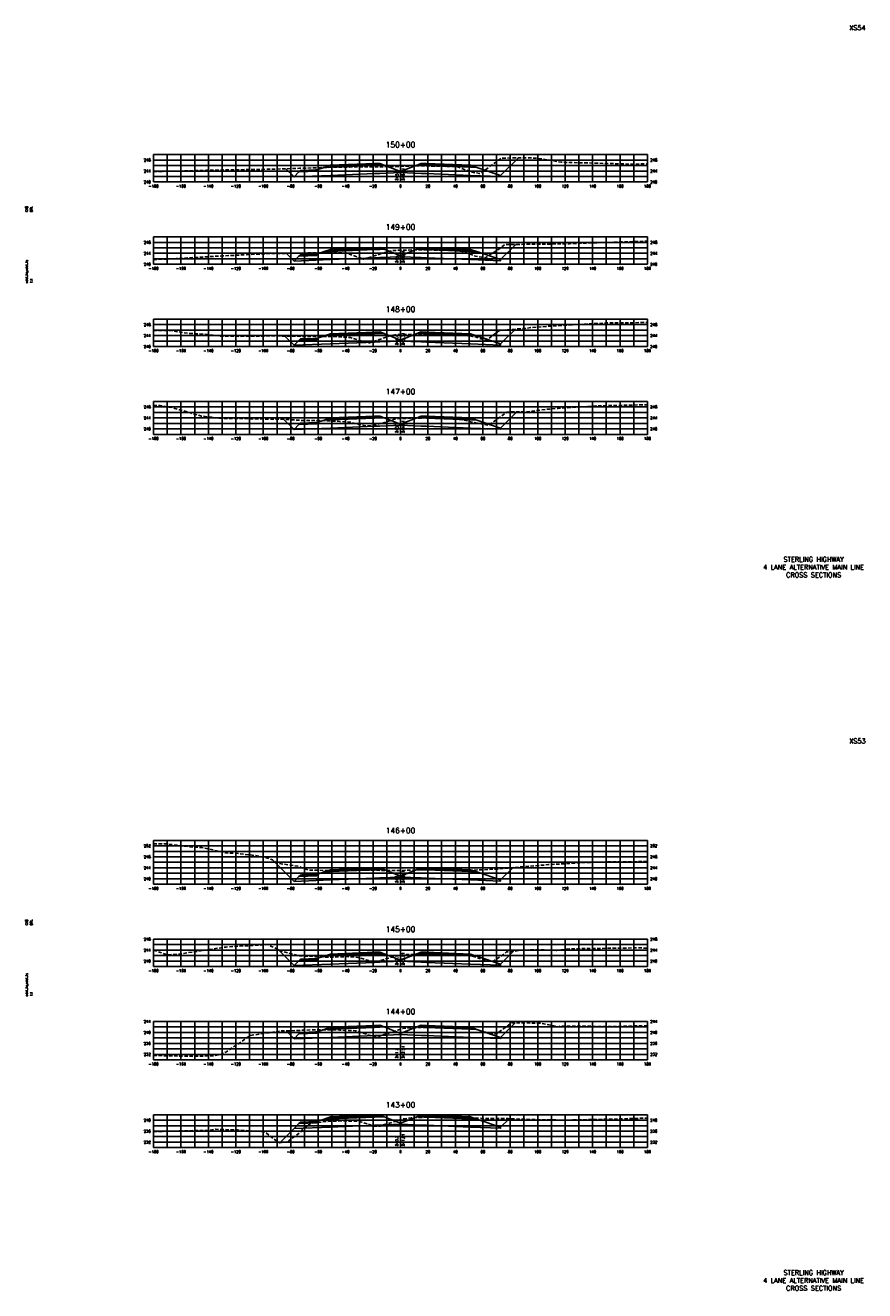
# Model space of a CAD drawing. Extents: x 37 to 9410, y 16 to 8218.
# Tile 15 of 110: x 2227 to 2838, y 2096 to 3018. Entities that reach past the tile are written whole.
import ezdxf
from ezdxf.enums import TextEntityAlignment as Align

# ---------------------------------------------------------------- set-up
doc = ezdxf.new("R2010")
doc.units = 0
doc.header["$LTSCALE"] = 20
doc.header["$MEASUREMENT"] = 0
doc.linetypes.add('HIDDEN_050%', pattern=[0.1875, 0.125, -0.0625])
for name, color, linetype in [('S-AT-TXT175', 6, 'Continuous'), ('S-AT-TXT80', 1, 'Continuous'), ('XDATUM', 3, 'Continuous'), ('XEG', 1, 'HIDDEN_050%'), ('XFG', 2, 'Continuous'), ('XGRID', 251, 'Continuous'), ('XGRIDT', 2, 'Continuous'), ('XREF-BORDER', 7, 'Continuous')]:
    doc.layers.add(name, color=color, linetype=linetype)
doc.styles.add('L100', font='simplex.shx', dxfattribs={"height": 2})
doc.styles.add('L175', font='ROMANSM.shx', dxfattribs={"height": 3.5})
doc.styles.add('L80', font='ROMANSM.shx', dxfattribs={"height": 1.6})

# ---------------------------------------------------------------- blocks, each defined once
blk = doc.blocks.new('03025_00_att1')
at = {"layer": 'S-AT-TXT175', "style": 'L175'}
for tag, p in [('NUM', (32.402, 20.822)), ('LINE1', (30.64, 1.444)), ('LINE2', (30.64, 1.161)), ('LINE3', (30.64, 0.877))]:
    blk.add_attdef(tag, text='', height=0.175, dxfattribs=at).set_placement(p, align=Align.CENTER)
at = {"layer": 'S-AT-TXT80', "style": 'L80'}
for tag, p in [('DESIGNED', (2.094, 14.201)), ('CHECKED', (2.265, 14.201)), ('DRAFTED', (2.436, 14.201)), ('PCTB', (2.094, 11.605)), ('PSCALE', (2.265, 11.605)), ('PVIEW', (2.436, 11.605))]:
    blk.add_attdef(tag, p, '', height=0.08, rotation=90, dxfattribs=at)

msp = doc.modelspace()

# ---------------------------------------------------------------- linework, layer by layer
at = {"layer": 'XDATUM', "flags": 128}
for points in [[(2416.49, 2913.66), (2422.41, 2907.74), (2449, 2908.8), (2481, 2910.08), (2485, 2910.24), (2500, 2910.84), (2515, 2910.24), (2519, 2910.08), (2551, 2908.8), (2573, 2907.92), (2573, 2908.81), (2585.89, 2921.7)], [(2416.76, 2851.99), (2422.41, 2846.34), (2449, 2847.4), (2481, 2848.68), (2485, 2848.84), (2500, 2849.44), (2515, 2848.84), (2519, 2848.68), (2551, 2847.4), (2573, 2846.52), (2573, 2847.41), (2584.04, 2858.45)], [(2415.72, 2791.63), (2422.41, 2784.94), (2449, 2786), (2481, 2787.28), (2485, 2787.44), (2500, 2788.04), (2515, 2787.44), (2519, 2787.28), (2551, 2786), (2573, 2785.12), (2573, 2786.01), (2583.71, 2796.72)], [(2415.01, 2730.95), (2422.41, 2723.54), (2449, 2724.6), (2481, 2725.88), (2485, 2726.04), (2500, 2726.64), (2515, 2726.04), (2519, 2725.88), (2551, 2724.6), (2573, 2723.72), (2573, 2724.61), (2584.83, 2736.44)], [(2407.26, 2409.29), (2422.41, 2394.14), (2449, 2395.2), (2481, 2396.48), (2485, 2396.64), (2500, 2397.24), (2515, 2396.64), (2519, 2396.48), (2551, 2395.2), (2573, 2394.32), (2573, 2395.21), (2581.86, 2404.07)], [(2410.49, 2344.66), (2422.41, 2332.74), (2449, 2333.8), (2481, 2335.08), (2485, 2335.24), (2500, 2335.84), (2515, 2335.24), (2519, 2335.08), (2551, 2333.8), (2573, 2332.92), (2573, 2333.81), (2582.35, 2343.16)], [(2416.62, 2285.13), (2422.41, 2279.34), (2449, 2280.4), (2481, 2281.68), (2485, 2281.84), (2500, 2282.44), (2515, 2281.84), (2519, 2281.68), (2551, 2280.4), (2573, 2279.52), (2573, 2280.41), (2583.48, 2290.89)], [(2411.95, 2203.48), (2422.41, 2213.94), (2449, 2215), (2481, 2216.28), (2485, 2216.44), (2500, 2217.04), (2515, 2216.44), (2519, 2216.28), (2551, 2215), (2573, 2214.12), (2573, 2215.01), (2579.1, 2221.12)]]:
    msp.add_lwpolyline(points, dxfattribs=at)
at = {"layer": 'XEG', "flags": 128}
for points in [[(2320, 2911.53), (2324.47, 2911.7), (2343.29, 2912.08), (2356.76, 2912.46), (2358.71, 2912.52), (2372.44, 2912.79), (2399.09, 2913.2), (2406.1, 2913.32), (2426.47, 2913.99), (2429, 2914.02), (2429.49, 2914.05), (2432.08, 2914.14), (2453.15, 2914.78), (2454.03, 2914.74), (2462.84, 2914.91), (2470.85, 2914.98), (2471.62, 2915), (2473.65, 2915.02), (2485.42, 2915.07), (2500, 2915.42), (2508.03, 2915.61), (2514.25, 2915.74), (2516.52, 2915.7), (2534.39, 2915.36), (2535.43, 2915.29), (2542.25, 2914.88), (2550.5, 2911.61), (2551.42, 2911.26), (2557.46, 2910.21), (2558.16, 2910.11), (2569.18, 2918.3), (2573.32, 2921.3), (2586.11, 2921.7), (2587.76, 2921.71), (2594.37, 2921.62), (2599.85, 2921.22), (2603.75, 2920.73), (2617.37, 2918.44), (2620.12, 2918.32), (2654.06, 2917.4), (2667.26, 2916.97), (2680, 2917.27)], [(2320, 2847.49), (2330.17, 2847.69), (2336.5, 2848.1), (2361.41, 2849.6), (2369.84, 2850.07), (2404.68, 2851.84), (2412.91, 2851.92), (2450.47, 2852.61), (2453.85, 2852.48), (2460.78, 2851.99), (2464.82, 2850.67), (2473.28, 2847.69), (2488.1, 2852.43), (2491.79, 2853.67), (2495.66, 2854.11), (2496.4, 2854.17), (2500, 2854.25), (2510.74, 2854.48), (2516.27, 2854.59), (2522.29, 2854.45), (2538.26, 2854.08), (2539.74, 2853.98), (2542.71, 2853.72), (2545.01, 2853.31), (2546.64, 2853.1), (2547.67, 2852.54), (2554.55, 2849.98), (2559.22, 2849.13), (2561.78, 2848.81), (2571.37, 2854.78), (2576.1, 2858.47), (2582.62, 2858.43), (2590.65, 2858.56), (2601.26, 2858.66), (2623.22, 2859), (2635.75, 2859.42), (2658.92, 2860.25), (2678.22, 2860.79), (2680, 2860.87)], [(2320, 2795.73), (2331.95, 2795.67), (2345.4, 2793.65), (2358.72, 2792.88), (2369.1, 2791.64), (2383.4, 2791.45), (2406.25, 2791.77), (2426.12, 2791.48), (2451.8, 2791.4), (2461.72, 2790.7), (2463.55, 2790.58), (2473, 2787.67), (2476.79, 2786.51), (2478.32, 2787.02), (2493.86, 2792.32), (2495.87, 2792.52), (2498.32, 2792.8), (2500, 2792.83), (2512.85, 2793.04), (2518.1, 2793.11), (2538, 2792.45), (2538.33, 2792.44), (2538.74, 2792.41), (2548.87, 2792.05), (2552.42, 2791.36), (2554.73, 2791.18), (2557.49, 2789.92), (2562.33, 2788.48), (2569.5, 2793.74), (2571.77, 2795.51), (2574.1, 2795.92), (2574.29, 2795.99), (2574.77, 2796.05), (2583.73, 2796.72), (2590.53, 2797.26), (2592.15, 2797.48), (2594.78, 2797.8), (2599.28, 2798.21), (2622.41, 2799.77), (2629.92, 2800.14), (2650.58, 2801.22), (2675.57, 2801.48), (2680, 2801.51)], [(2320, 2741.31), (2324.79, 2741.01), (2333.45, 2739.48), (2347, 2735.62), (2355.02, 2733.38), (2365.5, 2732.08), (2372.92, 2731.57), (2376.97, 2731.63), (2403.58, 2731.13), (2417.2, 2730.91), (2426.77, 2730.29), (2429.28, 2730.12), (2429.39, 2730.11), (2442.52, 2730), (2455.86, 2729.5), (2456.08, 2729.48), (2456.17, 2729.48), (2463.49, 2728.9), (2463.89, 2728.81), (2474.77, 2726.19), (2479.97, 2726.52), (2479.99, 2726.52), (2480.03, 2726.53), (2489.98, 2729.14), (2495.61, 2731.16), (2495.74, 2731.21), (2500, 2731.47), (2500.12, 2731.48), (2500.34, 2731.51), (2507.79, 2731.73), (2508.11, 2731.75), (2519.83, 2731.98), (2520.24, 2731.99), (2531.93, 2731.57), (2532.39, 2731.56), (2532.69, 2731.54), (2540.32, 2731.06), (2540.67, 2731.01), (2546.34, 2730.37), (2553.23, 2728.79), (2553.7, 2728.64), (2563.87, 2726.68), (2564.18, 2726.62), (2564.38, 2726.61), (2564.91, 2727.02), (2577.44, 2736.12), (2577.85, 2736.15), (2580.67, 2736.46), (2581.5, 2736.44), (2591.8, 2736.43), (2595.82, 2736.83), (2605.88, 2738.23), (2614.86, 2738.94), (2642.24, 2740.73), (2669.58, 2741.37), (2680, 2741.63)], [(2320, 2421.54), (2329.19, 2421.5), (2346.89, 2419.26), (2355.25, 2418.84), (2372.61, 2414.91), (2374.43, 2414.67), (2378.65, 2414.7), (2394.6, 2412.89), (2404.42, 2410.83), (2406.63, 2409.7), (2410.47, 2407.23), (2425.49, 2405.2), (2431.77, 2402.71), (2433.71, 2402.22), (2439.63, 2402.22), (2447.93, 2401.97), (2457.13, 2402.03), (2461.11, 2402.14), (2463.57, 2402.18), (2469.82, 2402.36), (2474.34, 2402.33), (2475.78, 2402.3), (2485.88, 2402.15), (2493.07, 2402.14), (2498.13, 2402.11), (2500, 2402.12), (2502.02, 2402.14), (2507.65, 2402.28), (2509.91, 2402.35), (2513.57, 2402.43), (2522.04, 2402.66), (2525.83, 2402.54), (2534.09, 2402.26), (2545.98, 2402.13), (2548.19, 2402.14), (2549.75, 2402.24), (2552.06, 2402.32), (2555.76, 2402.42), (2560.97, 2402.63), (2571.97, 2403.12), (2579.94, 2403.86), (2582.37, 2404.12), (2583.51, 2404.31), (2603.89, 2405.97), (2607.86, 2406.3), (2623.22, 2407.21), (2633.9, 2407.84), (2649.39, 2408.25), (2680, 2408.56)], [(2320, 2344.06), (2330.02, 2340.63), (2337.33, 2340.89), (2365.08, 2345.1), (2370.93, 2345.98), (2372.88, 2346.27), (2374.23, 2346.4), (2403.32, 2348.04), (2405.99, 2346.67), (2414.23, 2342.99), (2426.36, 2339.81), (2438.14, 2339.42), (2444.23, 2338.84), (2451.44, 2338.82), (2460.3, 2339.27), (2467.75, 2338.95), (2469.16, 2338.61), (2470.16, 2338.34), (2475.07, 2336.96), (2478.71, 2335.76), (2480.88, 2335.84), (2483.51, 2335.91), (2489.81, 2337.77), (2495.53, 2339.3), (2496.57, 2339.59), (2498.29, 2340.14), (2500, 2340.28), (2501.32, 2340.39), (2504.36, 2340.72), (2508.42, 2340.81), (2511.89, 2340.91), (2518.37, 2341.06), (2523.94, 2341.25), (2530.71, 2341.04), (2536.19, 2340.88), (2540.37, 2340.65), (2543.89, 2340.48), (2549.29, 2340.02), (2552.18, 2339.73), (2555.41, 2338.69), (2560.91, 2336.79), (2565.82, 2335.83), (2567.44, 2335.79), (2572.08, 2338.84), (2577.34, 2342.66), (2581.62, 2343.03), (2586.87, 2343.93), (2601.68, 2344.3), (2609.11, 2343.88), (2614.02, 2343.8), (2620.71, 2344.69), (2625.56, 2344.98), (2660.94, 2345.46), (2673.74, 2345.63), (2680, 2345.44)], [(2320, 2267.25), (2335.19, 2266.81), (2342.11, 2266.62), (2349.72, 2266.63), (2363.84, 2266.88), (2369.57, 2268.13), (2373.25, 2269.92), (2390.7, 2281.86), (2396.69, 2282.65), (2413.48, 2285.11), (2417.15, 2285.13), (2437.2, 2285.88), (2441.31, 2285.88), (2443.73, 2285.89), (2453.18, 2285.82), (2455.9, 2285.72), (2467.06, 2285.21), (2467.65, 2285.08), (2469.95, 2284.48), (2478.08, 2281.75), (2479.8, 2281.17), (2480.54, 2281.2), (2484.11, 2281.14), (2495.99, 2285.03), (2498.08, 2285.72), (2498.5, 2285.84), (2500, 2286.43), (2500.77, 2286.74), (2501.62, 2286.82), (2506.17, 2287.27), (2512.78, 2287.48), (2513.98, 2287.51), (2524.35, 2287.77), (2526.1, 2287.81), (2536.74, 2287.56), (2538.36, 2287.52), (2539.34, 2287.48), (2546, 2287.19), (2546.85, 2287.13), (2553.14, 2286.65), (2557.11, 2285.53), (2557.85, 2285.3), (2559.34, 2284.94), (2569.62, 2282.62), (2571.15, 2283.72), (2581.08, 2290.89), (2583.4, 2290.89), (2599.34, 2290.85), (2602.65, 2290.62), (2615.78, 2287.99), (2616.15, 2288.72), (2617.23, 2288.67), (2656.62, 2288.25), (2665.4, 2288.57), (2680, 2288.95)], [(2320, 2211.72), (2323.52, 2211.77), (2347.29, 2212.36), (2358.6, 2212.52), (2365.41, 2213.39), (2381.09, 2212.88), (2400.93, 2211.6), (2400.96, 2211.6), (2400.97, 2211.6), (2409.6, 2204.88), (2411.82, 2203.45), (2413.44, 2203.8), (2417.78, 2204.17), (2418.55, 2204.9), (2427.14, 2211.33), (2428.4, 2212.95), (2434.4, 2217.68), (2439.2, 2218.12), (2445.14, 2219.12), (2451.08, 2219.26), (2457.65, 2219.52), (2462.91, 2219.4), (2469.51, 2219.24), (2470.77, 2218.87), (2471.77, 2218.56), (2477.22, 2216.88), (2480.41, 2215.74), (2483.98, 2215.7), (2485.26, 2215.77), (2495.79, 2219.06), (2498.94, 2220.12), (2499.42, 2220.3), (2500, 2220.44), (2501.86, 2220.9), (2503.65, 2221.05), (2507.79, 2221.7), (2509.69, 2221.78), (2515.61, 2222.02), (2523.26, 2222.36), (2527.69, 2222.49), (2532.15, 2222.33), (2540.29, 2221.95), (2545.71, 2221.75), (2549.03, 2221.58), (2553.38, 2221.49), (2557.39, 2221.46), (2567.96, 2221.13), (2574.95, 2221.14), (2578.4, 2221.14), (2588.52, 2220.8), (2589.83, 2220.81), (2591.17, 2220.81), (2598.93, 2220.35), (2605.52, 2220.23), (2620.98, 2220.08), (2651.83, 2220.75), (2667.6, 2221.19), (2680, 2221.55)]]:
    msp.add_lwpolyline(points, dxfattribs=at)
at = {"layer": 'XFG', "flags": 128}
for points in [[(2500, 2911.58), (2488.05, 2916.37), (2485, 2916.24), (2481, 2916.08), (2449, 2914.8), (2444.43, 2914.62), (2439, 2912.81), (2439, 2911.81), (2425.96, 2911.29), (2422.41, 2907.74), (2449, 2908.8), (2481, 2910.08), (2485, 2910.24), (2500, 2910.84), (2500, 2911.58)], [(2485, 2916.58), (2481, 2916.42), (2449, 2915.14), (2449, 2916.14), (2444.43, 2914.62), (2449, 2914.8), (2481, 2916.08), (2485, 2916.24), (2488.05, 2916.37), (2485, 2917.58), (2485, 2916.58)], [(2485, 2917.58), (2481, 2917.42), (2449, 2916.14), (2449, 2915.8), (2481, 2917.08), (2485, 2917.24), (2485, 2917.58)], [(2485, 2917.24), (2481, 2917.08), (2449, 2915.8), (2449, 2915.14), (2481, 2916.42), (2485, 2916.58), (2485, 2917.24)], [(2500, 2911.58), (2511.95, 2916.37), (2515, 2916.24), (2519, 2916.08), (2551, 2914.8), (2555.57, 2914.62), (2573, 2908.81), (2573, 2907.92), (2551, 2908.8), (2519, 2910.08), (2515, 2910.24), (2500, 2910.84)], [(2515, 2917.58), (2511.95, 2916.37), (2515, 2916.24), (2519, 2916.08), (2551, 2914.8), (2555.57, 2914.62), (2551, 2916.14), (2551, 2915.14), (2519, 2916.42), (2515, 2916.58), (2515, 2917.58)], [(2515, 2917.58), (2515, 2917.24), (2519, 2917.08), (2551, 2915.8), (2551, 2916.14), (2519, 2917.42), (2515, 2917.58)], [(2515, 2917.24), (2515, 2916.58), (2519, 2916.42), (2551, 2915.14), (2551, 2915.8), (2519, 2917.08), (2515, 2917.24)], [(2573, 2908.81), (2573, 2908.81), (2585.89, 2921.7)], [(2422.41, 2907.74), (2422.41, 2907.74), (2416.49, 2913.66)], [(2439, 2912.81), (2438, 2912.77), (2438, 2912.43), (2428, 2912.03), (2428, 2912.37), (2427, 2912.33), (2425.96, 2911.29), (2439, 2911.81), (2439, 2912.81)], [(2438, 2912.77), (2428, 2912.37), (2428, 2912.03), (2438, 2912.43), (2438, 2912.77)], [(2422.41, 2846.34), (2422.41, 2846.34), (2416.76, 2851.99)], [(2500, 2850.18), (2488.05, 2854.97), (2485, 2854.84), (2481, 2854.68), (2449, 2853.4), (2444.43, 2853.22), (2439, 2851.41), (2439, 2850.41), (2425.96, 2849.89), (2422.41, 2846.34), (2449, 2847.4), (2481, 2848.68), (2485, 2848.84), (2500, 2849.44), (2500, 2850.18)], [(2439, 2851.41), (2438, 2851.37), (2438, 2851.03), (2428, 2850.63), (2428, 2850.97), (2427, 2850.93), (2425.96, 2849.89), (2439, 2850.41), (2439, 2851.41)], [(2438, 2851.37), (2428, 2850.97), (2428, 2850.63), (2438, 2851.03), (2438, 2851.37)], [(2485, 2855.18), (2481, 2855.02), (2449, 2853.74), (2449, 2854.74), (2444.43, 2853.22), (2449, 2853.4), (2481, 2854.68), (2485, 2854.84), (2488.05, 2854.97), (2485, 2856.18), (2485, 2855.18)], [(2485, 2856.18), (2481, 2856.02), (2449, 2854.74), (2449, 2854.4), (2481, 2855.68), (2485, 2855.84), (2485, 2856.18)], [(2485, 2855.84), (2481, 2855.68), (2449, 2854.4), (2449, 2853.74), (2481, 2855.02), (2485, 2855.18), (2485, 2855.84)], [(2500, 2850.18), (2511.95, 2854.97), (2515, 2854.84), (2519, 2854.68), (2551, 2853.4), (2555.57, 2853.22), (2573, 2847.41), (2573, 2846.52), (2551, 2847.4), (2519, 2848.68), (2515, 2848.84), (2500, 2849.44)], [(2515, 2856.18), (2511.95, 2854.97), (2515, 2854.84), (2519, 2854.68), (2551, 2853.4), (2555.57, 2853.22), (2551, 2854.74), (2551, 2853.74), (2519, 2855.02), (2515, 2855.18), (2515, 2856.18)], [(2515, 2856.18), (2515, 2855.84), (2519, 2855.68), (2551, 2854.4), (2551, 2854.74), (2519, 2856.02), (2515, 2856.18)], [(2515, 2855.84), (2515, 2855.18), (2519, 2855.02), (2551, 2853.74), (2551, 2854.4), (2519, 2855.68), (2515, 2855.84)], [(2573, 2847.41), (2573, 2847.41), (2584.04, 2858.45)], [(2573, 2786.01), (2573, 2786.01), (2583.71, 2796.72)], [(2422.41, 2784.94), (2422.41, 2784.94), (2415.72, 2791.63)], [(2500, 2788.78), (2488.05, 2793.57), (2485, 2793.44), (2481, 2793.28), (2449, 2792), (2444.43, 2791.82), (2439, 2790.01), (2439, 2789.01), (2425.96, 2788.49), (2422.41, 2784.94), (2449, 2786), (2481, 2787.28), (2485, 2787.44), (2500, 2788.04), (2500, 2788.78)], [(2439, 2790.01), (2438, 2789.97), (2438, 2789.63), (2428, 2789.23), (2428, 2789.57), (2427, 2789.53), (2425.96, 2788.49), (2439, 2789.01), (2439, 2790.01)], [(2438, 2789.97), (2428, 2789.57), (2428, 2789.23), (2438, 2789.63), (2438, 2789.97)], [(2485, 2793.78), (2481, 2793.62), (2449, 2792.34), (2449, 2793.34), (2444.43, 2791.82), (2449, 2792), (2481, 2793.28), (2485, 2793.44), (2488.05, 2793.57), (2485, 2794.78), (2485, 2793.78)], [(2485, 2794.78), (2481, 2794.62), (2449, 2793.34), (2449, 2793), (2481, 2794.28), (2485, 2794.44), (2485, 2794.78)], [(2485, 2794.44), (2481, 2794.28), (2449, 2793), (2449, 2792.34), (2481, 2793.62), (2485, 2793.78), (2485, 2794.44)], [(2500, 2788.78), (2511.95, 2793.57), (2515, 2793.44), (2519, 2793.28), (2551, 2792), (2555.57, 2791.82), (2573, 2786.01), (2573, 2785.12), (2551, 2786), (2519, 2787.28), (2515, 2787.44), (2500, 2788.04)], [(2515, 2794.78), (2511.95, 2793.57), (2515, 2793.44), (2519, 2793.28), (2551, 2792), (2555.57, 2791.82), (2551, 2793.34), (2551, 2792.34), (2519, 2793.62), (2515, 2793.78), (2515, 2794.78)], [(2515, 2794.78), (2515, 2794.44), (2519, 2794.28), (2551, 2793), (2551, 2793.34), (2519, 2794.62), (2515, 2794.78)], [(2515, 2794.44), (2515, 2793.78), (2519, 2793.62), (2551, 2792.34), (2551, 2793), (2519, 2794.28), (2515, 2794.44)], [(2422.41, 2723.54), (2422.41, 2723.54), (2415.01, 2730.95)], [(2500, 2727.38), (2488.05, 2732.17), (2485, 2732.04), (2481, 2731.88), (2449, 2730.6), (2444.43, 2730.42), (2439, 2728.61), (2439, 2727.61), (2425.96, 2727.09), (2422.41, 2723.54), (2449, 2724.6), (2481, 2725.88), (2485, 2726.04), (2500, 2726.64), (2500, 2727.38)], [(2485, 2732.38), (2481, 2732.22), (2449, 2730.94), (2449, 2731.94), (2444.43, 2730.42), (2449, 2730.6), (2481, 2731.88), (2485, 2732.04), (2488.05, 2732.17), (2485, 2733.38), (2485, 2732.38)], [(2485, 2733.38), (2481, 2733.22), (2449, 2731.94), (2449, 2731.6), (2481, 2732.88), (2485, 2733.04), (2485, 2733.38)], [(2485, 2733.04), (2481, 2732.88), (2449, 2731.6), (2449, 2730.94), (2481, 2732.22), (2485, 2732.38), (2485, 2733.04)], [(2500, 2727.38), (2511.95, 2732.17), (2515, 2732.04), (2519, 2731.88), (2551, 2730.6), (2555.57, 2730.42), (2573, 2724.61), (2573, 2723.72), (2551, 2724.6), (2519, 2725.88), (2515, 2726.04), (2500, 2726.64)], [(2515, 2733.38), (2511.95, 2732.17), (2515, 2732.04), (2519, 2731.88), (2551, 2730.6), (2555.57, 2730.42), (2551, 2731.94), (2551, 2730.94), (2519, 2732.22), (2515, 2732.38), (2515, 2733.38)], [(2515, 2733.38), (2515, 2733.04), (2519, 2732.88), (2551, 2731.6), (2551, 2731.94), (2519, 2733.22), (2515, 2733.38)], [(2515, 2733.04), (2515, 2732.38), (2519, 2732.22), (2551, 2730.94), (2551, 2731.6), (2519, 2732.88), (2515, 2733.04)], [(2573, 2724.61), (2573, 2724.61), (2584.83, 2736.44)], [(2439, 2728.61), (2438, 2728.57), (2438, 2728.23), (2428, 2727.83), (2428, 2728.17), (2427, 2728.13), (2425.96, 2727.09), (2439, 2727.61), (2439, 2728.61)], [(2438, 2728.57), (2428, 2728.17), (2428, 2727.83), (2438, 2728.23), (2438, 2728.57)], [(2422.41, 2394.14), (2422.41, 2394.14), (2407.26, 2409.29)], [(2500, 2397.98), (2488.05, 2402.77), (2485, 2402.64), (2481, 2402.48), (2449, 2401.2), (2444.43, 2401.02), (2439, 2399.21), (2439, 2398.21), (2425.96, 2397.69), (2422.41, 2394.14), (2449, 2395.2), (2481, 2396.48), (2485, 2396.64), (2500, 2397.24), (2500, 2397.98)], [(2439, 2399.21), (2438, 2399.17), (2438, 2398.83), (2428, 2398.43), (2428, 2398.77), (2427, 2398.73), (2425.96, 2397.69), (2439, 2398.21), (2439, 2399.21)], [(2438, 2399.17), (2428, 2398.77), (2428, 2398.43), (2438, 2398.83), (2438, 2399.17)], [(2485, 2402.98), (2481, 2402.82), (2449, 2401.54), (2449, 2402.54), (2444.43, 2401.02), (2449, 2401.2), (2481, 2402.48), (2485, 2402.64), (2488.05, 2402.77), (2485, 2403.98), (2485, 2402.98)], [(2485, 2403.98), (2481, 2403.82), (2449, 2402.54), (2449, 2402.2), (2481, 2403.48), (2485, 2403.64), (2485, 2403.98)], [(2485, 2403.64), (2481, 2403.48), (2449, 2402.2), (2449, 2401.54), (2481, 2402.82), (2485, 2402.98), (2485, 2403.64)], [(2500, 2397.98), (2511.95, 2402.77), (2515, 2402.64), (2519, 2402.48), (2551, 2401.2), (2555.57, 2401.02), (2573, 2395.21), (2573, 2394.32), (2551, 2395.2), (2519, 2396.48), (2515, 2396.64), (2500, 2397.24)], [(2515, 2403.98), (2511.95, 2402.77), (2515, 2402.64), (2519, 2402.48), (2551, 2401.2), (2555.57, 2401.02), (2551, 2402.54), (2551, 2401.54), (2519, 2402.82), (2515, 2402.98), (2515, 2403.98)], [(2515, 2403.98), (2515, 2403.64), (2519, 2403.48), (2551, 2402.2), (2551, 2402.54), (2519, 2403.82), (2515, 2403.98)], [(2515, 2403.64), (2515, 2402.98), (2519, 2402.82), (2551, 2401.54), (2551, 2402.2), (2519, 2403.48), (2515, 2403.64)], [(2573, 2395.21), (2573, 2395.21), (2581.86, 2404.07)], [(2422.41, 2332.74), (2422.41, 2332.74), (2410.49, 2344.66)], [(2500, 2336.58), (2488.05, 2341.37), (2485, 2341.24), (2481, 2341.08), (2449, 2339.8), (2444.43, 2339.62), (2439, 2337.81), (2439, 2336.81), (2425.96, 2336.29), (2422.41, 2332.74), (2449, 2333.8), (2481, 2335.08), (2485, 2335.24), (2500, 2335.84), (2500, 2336.58)], [(2439, 2337.81), (2438, 2337.77), (2438, 2337.43), (2428, 2337.03), (2428, 2337.37), (2427, 2337.33), (2425.96, 2336.29), (2439, 2336.81), (2439, 2337.81)], [(2438, 2337.77), (2428, 2337.37), (2428, 2337.03), (2438, 2337.43), (2438, 2337.77)], [(2485, 2341.58), (2481, 2341.42), (2449, 2340.14), (2449, 2341.14), (2444.43, 2339.62), (2449, 2339.8), (2481, 2341.08), (2485, 2341.24), (2488.05, 2341.37), (2485, 2342.58), (2485, 2341.58)], [(2485, 2342.58), (2481, 2342.42), (2449, 2341.14), (2449, 2340.8), (2481, 2342.08), (2485, 2342.24), (2485, 2342.58)], [(2485, 2342.24), (2481, 2342.08), (2449, 2340.8), (2449, 2340.14), (2481, 2341.42), (2485, 2341.58), (2485, 2342.24)], [(2500, 2336.58), (2511.95, 2341.37), (2515, 2341.24), (2519, 2341.08), (2551, 2339.8), (2555.57, 2339.62), (2573, 2333.81), (2573, 2332.92), (2551, 2333.8), (2519, 2335.08), (2515, 2335.24), (2500, 2335.84)], [(2515, 2342.58), (2511.95, 2341.37), (2515, 2341.24), (2519, 2341.08), (2551, 2339.8), (2555.57, 2339.62), (2551, 2341.14), (2551, 2340.14), (2519, 2341.42), (2515, 2341.58), (2515, 2342.58)], [(2515, 2342.58), (2515, 2342.24), (2519, 2342.08), (2551, 2340.8), (2551, 2341.14), (2519, 2342.42), (2515, 2342.58)], [(2515, 2342.24), (2515, 2341.58), (2519, 2341.42), (2551, 2340.14), (2551, 2340.8), (2519, 2342.08), (2515, 2342.24)], [(2573, 2333.81), (2573, 2333.81), (2582.35, 2343.16)], [(2500, 2283.18), (2488.05, 2287.97), (2485, 2287.84), (2481, 2287.68), (2449, 2286.4), (2444.43, 2286.22), (2439, 2284.41), (2439, 2283.41), (2425.96, 2282.89), (2422.41, 2279.34), (2449, 2280.4), (2481, 2281.68), (2485, 2281.84), (2500, 2282.44), (2500, 2283.18)], [(2485, 2288.18), (2481, 2288.02), (2449, 2286.74), (2449, 2287.74), (2444.43, 2286.22), (2449, 2286.4), (2481, 2287.68), (2485, 2287.84), (2488.05, 2287.97), (2485, 2289.18), (2485, 2288.18)], [(2485, 2289.18), (2481, 2289.02), (2449, 2287.74), (2449, 2287.4), (2481, 2288.68), (2485, 2288.84), (2485, 2289.18)], [(2485, 2288.84), (2481, 2288.68), (2449, 2287.4), (2449, 2286.74), (2481, 2288.02), (2485, 2288.18), (2485, 2288.84)], [(2500, 2283.18), (2511.95, 2287.97), (2515, 2287.84), (2519, 2287.68), (2551, 2286.4), (2555.57, 2286.22), (2573, 2280.41), (2573, 2279.52), (2551, 2280.4), (2519, 2281.68), (2515, 2281.84), (2500, 2282.44)], [(2515, 2289.18), (2511.95, 2287.97), (2515, 2287.84), (2519, 2287.68), (2551, 2286.4), (2555.57, 2286.22), (2551, 2287.74), (2551, 2286.74), (2519, 2288.02), (2515, 2288.18), (2515, 2289.18)], [(2515, 2289.18), (2515, 2288.84), (2519, 2288.68), (2551, 2287.4), (2551, 2287.74), (2519, 2289.02), (2515, 2289.18)], [(2515, 2288.84), (2515, 2288.18), (2519, 2288.02), (2551, 2286.74), (2551, 2287.4), (2519, 2288.68), (2515, 2288.84)], [(2573, 2280.41), (2573, 2280.41), (2583.48, 2290.89)], [(2422.41, 2279.34), (2422.41, 2279.34), (2416.62, 2285.13)], [(2439, 2284.41), (2438, 2284.37), (2438, 2284.03), (2428, 2283.63), (2428, 2283.97), (2427, 2283.93), (2425.96, 2282.89), (2439, 2283.41), (2439, 2284.41)], [(2438, 2284.37), (2428, 2283.97), (2428, 2283.63), (2438, 2284.03), (2438, 2284.37)], [(2485, 2222.78), (2481, 2222.62), (2449, 2221.34), (2449, 2222.34), (2444.43, 2220.82), (2449, 2221), (2481, 2222.28), (2485, 2222.44), (2488.05, 2222.57), (2485, 2223.78), (2485, 2222.78)], [(2485, 2223.78), (2481, 2223.62), (2449, 2222.34), (2449, 2222), (2481, 2223.28), (2485, 2223.44), (2485, 2223.78)], [(2485, 2223.44), (2481, 2223.28), (2449, 2222), (2449, 2221.34), (2481, 2222.62), (2485, 2222.78), (2485, 2223.44)], [(2515, 2223.78), (2511.95, 2222.57), (2515, 2222.44), (2519, 2222.28), (2551, 2221), (2555.57, 2220.82), (2551, 2222.34), (2551, 2221.34), (2519, 2222.62), (2515, 2222.78), (2515, 2223.78)], [(2515, 2223.78), (2515, 2223.44), (2519, 2223.28), (2551, 2222), (2551, 2222.34), (2519, 2223.62), (2515, 2223.78)], [(2515, 2223.44), (2515, 2222.78), (2519, 2222.62), (2551, 2221.34), (2551, 2222), (2519, 2223.28), (2515, 2223.44)], [(2500, 2217.78), (2488.05, 2222.57), (2485, 2222.44), (2481, 2222.28), (2449, 2221), (2444.43, 2220.82), (2439, 2219.01), (2439, 2218.01), (2425.96, 2217.49), (2422.41, 2213.94), (2449, 2215), (2481, 2216.28), (2485, 2216.44), (2500, 2217.04), (2500, 2217.78)], [(2439, 2219.01), (2438, 2218.97), (2438, 2218.63), (2428, 2218.23), (2428, 2218.57), (2427, 2218.53), (2425.96, 2217.49), (2439, 2218.01), (2439, 2219.01)], [(2438, 2218.97), (2428, 2218.57), (2428, 2218.23), (2438, 2218.63), (2438, 2218.97)], [(2500, 2217.78), (2511.95, 2222.57), (2515, 2222.44), (2519, 2222.28), (2551, 2221), (2555.57, 2220.82), (2573, 2215.01), (2573, 2214.12), (2551, 2215), (2519, 2216.28), (2515, 2216.44), (2500, 2217.04)], [(2573, 2215.01), (2573, 2215.01), (2579.1, 2221.12)], [(2422.41, 2213.94), (2422.41, 2213.94), (2411.95, 2203.48)]]:
    msp.add_lwpolyline(points, dxfattribs=at)
at = {"layer": 'XGRID'}
for p, q in [((2320, 2904), (2320, 2924)), ((2320, 2924), (2680, 2924)), ((2320, 2920), (2680, 2920)), ((2320, 2916), (2680, 2916)), ((2330, 2904), (2330, 2924)), ((2340, 2904), (2340, 2924)), ((2350, 2904), (2350, 2924)), ((2360, 2904), (2360, 2924)), ((2370, 2904), (2370, 2924)), ((2380, 2904), (2380, 2924)), ((2390, 2904), (2390, 2924)), ((2400, 2904), (2400, 2924)), ((2410, 2904), (2410, 2924)), ((2420, 2904), (2420, 2924)), ((2430, 2904), (2430, 2924)), ((2440, 2904), (2440, 2924)), ((2450, 2904), (2450, 2924)), ((2460, 2904), (2460, 2924)), ((2470, 2904), (2470, 2924)), ((2480, 2904), (2480, 2924)), ((2490, 2904), (2490, 2924)), ((2500, 2904), (2500, 2924)), ((2510, 2904), (2510, 2924)), ((2520, 2904), (2520, 2924)), ((2530, 2904), (2530, 2924)), ((2540, 2904), (2540, 2924)), ((2550, 2904), (2550, 2924)), ((2560, 2904), (2560, 2924)), ((2570, 2904), (2570, 2924)), ((2580, 2904), (2580, 2924)), ((2590, 2904), (2590, 2924)), ((2600, 2904), (2600, 2924)), ((2610, 2904), (2610, 2924)), ((2620, 2904), (2620, 2924)), ((2630, 2904), (2630, 2924)), ((2640, 2904), (2640, 2924)), ((2650, 2904), (2650, 2924)), ((2660, 2904), (2660, 2924)), ((2670, 2904), (2670, 2924)), ((2680, 2904), (2680, 2924)), ((2320, 2912), (2680, 2912)), ((2320, 2908), (2680, 2908)), ((2320, 2904), (2680, 2904)), ((2320, 2844), (2320, 2864)), ((2320, 2864), (2680, 2864)), ((2320, 2860), (2680, 2860)), ((2330, 2844), (2330, 2864)), ((2340, 2844), (2340, 2864)), ((2350, 2844), (2350, 2864)), ((2360, 2844), (2360, 2864)), ((2370, 2844), (2370, 2864)), ((2380, 2844), (2380, 2864)), ((2390, 2844), (2390, 2864)), ((2400, 2844), (2400, 2864)), ((2410, 2844), (2410, 2864)), ((2420, 2844), (2420, 2864)), ((2430, 2844), (2430, 2864)), ((2440, 2844), (2440, 2864)), ((2450, 2844), (2450, 2864)), ((2460, 2844), (2460, 2864)), ((2470, 2844), (2470, 2864)), ((2480, 2844), (2480, 2864)), ((2490, 2844), (2490, 2864)), ((2500, 2844), (2500, 2864)), ((2510, 2844), (2510, 2864)), ((2520, 2844), (2520, 2864)), ((2530, 2844), (2530, 2864)), ((2540, 2844), (2540, 2864)), ((2550, 2844), (2550, 2864)), ((2560, 2844), (2560, 2864)), ((2570, 2844), (2570, 2864)), ((2580, 2844), (2580, 2864)), ((2590, 2844), (2590, 2864)), ((2600, 2844), (2600, 2864)), ((2610, 2844), (2610, 2864)), ((2620, 2844), (2620, 2864)), ((2630, 2844), (2630, 2864)), ((2640, 2844), (2640, 2864)), ((2650, 2844), (2650, 2864)), ((2660, 2844), (2660, 2864)), ((2670, 2844), (2670, 2864)), ((2680, 2844), (2680, 2864)), ((2320, 2856), (2680, 2856)), ((2320, 2852), (2680, 2852)), ((2320, 2848), (2680, 2848)), ((2320, 2844), (2680, 2844)), ((2320, 2784), (2320, 2804)), ((2320, 2804), (2680, 2804)), ((2320, 2800), (2680, 2800)), ((2320, 2796), (2680, 2796)), ((2330, 2784), (2330, 2804)), ((2340, 2784), (2340, 2804)), ((2350, 2784), (2350, 2804)), ((2360, 2784), (2360, 2804)), ((2370, 2784), (2370, 2804)), ((2380, 2784), (2380, 2804)), ((2390, 2784), (2390, 2804)), ((2400, 2784), (2400, 2804)), ((2410, 2784), (2410, 2804)), ((2420, 2784), (2420, 2804)), ((2430, 2784), (2430, 2804)), ((2440, 2784), (2440, 2804)), ((2450, 2784), (2450, 2804)), ((2460, 2784), (2460, 2804)), ((2470, 2784), (2470, 2804)), ((2480, 2784), (2480, 2804)), ((2490, 2784), (2490, 2804)), ((2500, 2784), (2500, 2804)), ((2510, 2784), (2510, 2804)), ((2520, 2784), (2520, 2804)), ((2530, 2784), (2530, 2804)), ((2540, 2784), (2540, 2804)), ((2550, 2784), (2550, 2804)), ((2560, 2784), (2560, 2804)), ((2570, 2784), (2570, 2804)), ((2580, 2784), (2580, 2804)), ((2590, 2784), (2590, 2804)), ((2600, 2784), (2600, 2804)), ((2610, 2784), (2610, 2804)), ((2620, 2784), (2620, 2804)), ((2630, 2784), (2630, 2804)), ((2640, 2784), (2640, 2804)), ((2650, 2784), (2650, 2804)), ((2660, 2784), (2660, 2804)), ((2670, 2784), (2670, 2804)), ((2680, 2784), (2680, 2804)), ((2320, 2792), (2680, 2792)), ((2320, 2788), (2680, 2788)), ((2320, 2784), (2680, 2784)), ((2320, 2720), (2320, 2744)), ((2320, 2744), (2680, 2744)), ((2320, 2740), (2680, 2740)), ((2330, 2720), (2330, 2744)), ((2340, 2720), (2340, 2744)), ((2350, 2720), (2350, 2744)), ((2360, 2720), (2360, 2744)), ((2370, 2720), (2370, 2744)), ((2380, 2720), (2380, 2744)), ((2390, 2720), (2390, 2744)), ((2400, 2720), (2400, 2744)), ((2410, 2720), (2410, 2744)), ((2420, 2720), (2420, 2744)), ((2430, 2720), (2430, 2744)), ((2440, 2720), (2440, 2744)), ((2450, 2720), (2450, 2744)), ((2460, 2720), (2460, 2744)), ((2470, 2720), (2470, 2744)), ((2480, 2720), (2480, 2744)), ((2490, 2720), (2490, 2744)), ((2500, 2720), (2500, 2744)), ((2510, 2720), (2510, 2744)), ((2520, 2720), (2520, 2744)), ((2530, 2720), (2530, 2744)), ((2540, 2720), (2540, 2744)), ((2550, 2720), (2550, 2744)), ((2560, 2720), (2560, 2744)), ((2570, 2720), (2570, 2744)), ((2580, 2720), (2580, 2744)), ((2590, 2720), (2590, 2744)), ((2600, 2720), (2600, 2744)), ((2610, 2720), (2610, 2744)), ((2620, 2720), (2620, 2744)), ((2630, 2720), (2630, 2744)), ((2640, 2720), (2640, 2744)), ((2650, 2720), (2650, 2744)), ((2660, 2720), (2660, 2744)), ((2670, 2720), (2670, 2744)), ((2680, 2720), (2680, 2744)), ((2320, 2736), (2680, 2736)), ((2320, 2732), (2680, 2732)), ((2320, 2728), (2680, 2728)), ((2320, 2724), (2680, 2724)), ((2320, 2720), (2680, 2720)), ((2320, 2392), (2320, 2424)), ((2320, 2424), (2680, 2424)), ((2320, 2420), (2680, 2420)), ((2330, 2392), (2330, 2424)), ((2340, 2392), (2340, 2424)), ((2350, 2392), (2350, 2424)), ((2360, 2392), (2360, 2424)), ((2370, 2392), (2370, 2424)), ((2380, 2392), (2380, 2424)), ((2390, 2392), (2390, 2424)), ((2400, 2392), (2400, 2424)), ((2410, 2392), (2410, 2424)), ((2420, 2392), (2420, 2424)), ((2430, 2392), (2430, 2424)), ((2440, 2392), (2440, 2424)), ((2450, 2392), (2450, 2424)), ((2460, 2392), (2460, 2424)), ((2470, 2392), (2470, 2424)), ((2480, 2392), (2480, 2424)), ((2490, 2392), (2490, 2424)), ((2500, 2392), (2500, 2424)), ((2510, 2392), (2510, 2424)), ((2520, 2392), (2520, 2424)), ((2530, 2392), (2530, 2424)), ((2540, 2392), (2540, 2424)), ((2550, 2392), (2550, 2424)), ((2560, 2392), (2560, 2424)), ((2570, 2392), (2570, 2424)), ((2580, 2392), (2580, 2424)), ((2590, 2392), (2590, 2424)), ((2600, 2392), (2600, 2424)), ((2610, 2392), (2610, 2424)), ((2620, 2392), (2620, 2424)), ((2630, 2392), (2630, 2424)), ((2640, 2392), (2640, 2424)), ((2650, 2392), (2650, 2424)), ((2660, 2392), (2660, 2424)), ((2670, 2392), (2670, 2424)), ((2680, 2392), (2680, 2424)), ((2320, 2416), (2680, 2416)), ((2320, 2412), (2680, 2412)), ((2320, 2408), (2680, 2408)), ((2320, 2404), (2680, 2404)), ((2320, 2400), (2680, 2400)), ((2320, 2396), (2680, 2396)), ((2320, 2392), (2680, 2392)), ((2320, 2332), (2320, 2352)), ((2320, 2352), (2680, 2352)), ((2320, 2348), (2680, 2348)), ((2320, 2344), (2680, 2344)), ((2330, 2332), (2330, 2352)), ((2340, 2332), (2340, 2352)), ((2350, 2332), (2350, 2352)), ((2360, 2332), (2360, 2352)), ((2370, 2332), (2370, 2352)), ((2380, 2332), (2380, 2352)), ((2390, 2332), (2390, 2352)), ((2400, 2332), (2400, 2352)), ((2410, 2332), (2410, 2352)), ((2420, 2332), (2420, 2352)), ((2430, 2332), (2430, 2352)), ((2440, 2332), (2440, 2352)), ((2450, 2332), (2450, 2352)), ((2460, 2332), (2460, 2352)), ((2470, 2332), (2470, 2352)), ((2480, 2332), (2480, 2352)), ((2490, 2332), (2490, 2352)), ((2500, 2332), (2500, 2352)), ((2510, 2332), (2510, 2352)), ((2520, 2332), (2520, 2352)), ((2530, 2332), (2530, 2352)), ((2540, 2332), (2540, 2352)), ((2550, 2332), (2550, 2352)), ((2560, 2332), (2560, 2352)), ((2570, 2332), (2570, 2352)), ((2580, 2332), (2580, 2352)), ((2590, 2332), (2590, 2352)), ((2600, 2332), (2600, 2352)), ((2610, 2332), (2610, 2352)), ((2620, 2332), (2620, 2352)), ((2630, 2332), (2630, 2352)), ((2640, 2332), (2640, 2352)), ((2650, 2332), (2650, 2352)), ((2660, 2332), (2660, 2352)), ((2670, 2332), (2670, 2352)), ((2680, 2332), (2680, 2352)), ((2320, 2340), (2680, 2340)), ((2320, 2336), (2680, 2336)), ((2320, 2332), (2680, 2332)), ((2320, 2264), (2320, 2292)), ((2320, 2292), (2680, 2292)), ((2320, 2288), (2680, 2288)), ((2330, 2264), (2330, 2292)), ((2340, 2264), (2340, 2292)), ((2350, 2264), (2350, 2292)), ((2360, 2264), (2360, 2292)), ((2370, 2264), (2370, 2292)), ((2380, 2264), (2380, 2292)), ((2390, 2264), (2390, 2292)), ((2400, 2264), (2400, 2292)), ((2410, 2264), (2410, 2292)), ((2420, 2264), (2420, 2292)), ((2430, 2264), (2430, 2292)), ((2440, 2264), (2440, 2292)), ((2450, 2264), (2450, 2292)), ((2460, 2264), (2460, 2292)), ((2470, 2264), (2470, 2292)), ((2480, 2264), (2480, 2292)), ((2490, 2264), (2490, 2292)), ((2500, 2264), (2500, 2292)), ((2510, 2264), (2510, 2292)), ((2520, 2264), (2520, 2292)), ((2530, 2264), (2530, 2292)), ((2540, 2264), (2540, 2292)), ((2550, 2264), (2550, 2292)), ((2560, 2264), (2560, 2292)), ((2570, 2264), (2570, 2292)), ((2580, 2264), (2580, 2292)), ((2590, 2264), (2590, 2292)), ((2600, 2264), (2600, 2292)), ((2610, 2264), (2610, 2292)), ((2620, 2264), (2620, 2292)), ((2630, 2264), (2630, 2292)), ((2640, 2264), (2640, 2292)), ((2650, 2264), (2650, 2292)), ((2660, 2264), (2660, 2292)), ((2670, 2264), (2670, 2292)), ((2680, 2264), (2680, 2292)), ((2320, 2284), (2680, 2284)), ((2320, 2280), (2680, 2280)), ((2320, 2276), (2680, 2276)), ((2320, 2272), (2680, 2272)), ((2320, 2268), (2680, 2268)), ((2320, 2264), (2680, 2264)), ((2320, 2200), (2320, 2224)), ((2320, 2224), (2680, 2224)), ((2330, 2200), (2330, 2224)), ((2340, 2200), (2340, 2224)), ((2350, 2200), (2350, 2224)), ((2360, 2200), (2360, 2224)), ((2370, 2200), (2370, 2224)), ((2380, 2200), (2380, 2224)), ((2390, 2200), (2390, 2224)), ((2400, 2200), (2400, 2224)), ((2410, 2200), (2410, 2224)), ((2420, 2200), (2420, 2224)), ((2430, 2200), (2430, 2224)), ((2440, 2200), (2440, 2224)), ((2450, 2200), (2450, 2224)), ((2460, 2200), (2460, 2224)), ((2470, 2200), (2470, 2224)), ((2480, 2200), (2480, 2224)), ((2490, 2200), (2490, 2224)), ((2500, 2200), (2500, 2224)), ((2510, 2200), (2510, 2224)), ((2520, 2200), (2520, 2224)), ((2530, 2200), (2530, 2224)), ((2540, 2200), (2540, 2224)), ((2550, 2200), (2550, 2224)), ((2560, 2200), (2560, 2224)), ((2570, 2200), (2570, 2224)), ((2580, 2200), (2580, 2224)), ((2590, 2200), (2590, 2224)), ((2600, 2200), (2600, 2224)), ((2610, 2200), (2610, 2224)), ((2620, 2200), (2620, 2224)), ((2630, 2200), (2630, 2224)), ((2640, 2200), (2640, 2224)), ((2650, 2200), (2650, 2224)), ((2660, 2200), (2660, 2224)), ((2670, 2200), (2670, 2224)), ((2680, 2200), (2680, 2224)), ((2320, 2220), (2680, 2220)), ((2320, 2216), (2680, 2216)), ((2320, 2212), (2680, 2212)), ((2320, 2208), (2680, 2208)), ((2320, 2204), (2680, 2204)), ((2320, 2200), (2680, 2200))]:
    msp.add_line(p, q, dxfattribs=at)

# ---------------------------------------------------------------- block references
at = {"layer": 'XREF-BORDER'}
ref = msp.add_blockref('03025_00_att1', (2186.45, 2598.23), dxfattribs=dict(at, xscale=20, yscale=20, zscale=20))
ref.add_attrib('LINE1', 'STERLING HIGHWAY', dxfattribs={"layer": 'S-AT-TXT175', "height": 3.5, "style": 'L175'}).set_placement((2801.07, 2627.1), align=Align.CENTER)
ref.add_attrib('LINE2', '4 LANE ALTERNATIVE MAIN LINE', dxfattribs={"layer": 'S-AT-TXT175', "height": 3.5, "style": 'L175'}).set_placement((2801.07, 2621.44), align=Align.CENTER)
ref.add_attrib('LINE3', 'CROSS SECTIONS', dxfattribs={"layer": 'S-AT-TXT175', "height": 3.5, "style": 'L175'}).set_placement((2801.07, 2615.77), align=Align.CENTER)
ref.add_attrib('NUM', 'XS54', dxfattribs={"layer": 'S-AT-TXT175', "height": 3.5, "style": 'L175'}).set_placement((2833, 3014.66), align=Align.CENTER)
ref.add_attrib('DESIGNED', 'CAB', (2228.34, 2882.25), dxfattribs={"layer": 'S-AT-TXT80', "height": 1.6, "rotation": 90, "style": 'L80'})
ref.add_attrib('CHECKED', 'DRL', (2231.75, 2882.25), dxfattribs={"layer": 'S-AT-TXT80', "height": 1.6, "rotation": 90, "style": 'L80'})
ref.add_attrib('PCTB', 'adot_hs,adot_fs', (2228.34, 2830.32), dxfattribs={"layer": 'S-AT-TXT80', "height": 1.6, "rotation": 90, "style": 'L80'})
ref.add_attrib('PSCALE', '1:1', (2231.75, 2830.32), dxfattribs={"layer": 'S-AT-TXT80', "height": 1.6, "rotation": 90, "style": 'L80'})
ref = msp.add_blockref('03025_00_att1', (2186.45, 2078.23), dxfattribs=dict(at, xscale=20, yscale=20, zscale=20))
ref.add_attrib('LINE1', 'STERLING HIGHWAY', dxfattribs={"layer": 'S-AT-TXT175', "height": 3.5, "style": 'L175'}).set_placement((2801.07, 2107.1), align=Align.CENTER)
ref.add_attrib('LINE2', '4 LANE ALTERNATIVE MAIN LINE', dxfattribs={"layer": 'S-AT-TXT175', "height": 3.5, "style": 'L175'}).set_placement((2801.07, 2101.44), align=Align.CENTER)
ref.add_attrib('LINE3', 'CROSS SECTIONS', dxfattribs={"layer": 'S-AT-TXT175', "height": 3.5, "style": 'L175'}).set_placement((2801.07, 2095.77), align=Align.CENTER)
ref.add_attrib('NUM', 'XS53', dxfattribs={"layer": 'S-AT-TXT175', "height": 3.5, "style": 'L175'}).set_placement((2833, 2494.66), align=Align.CENTER)
ref.add_attrib('DESIGNED', 'CAB', (2228.34, 2362.25), dxfattribs={"layer": 'S-AT-TXT80', "height": 1.6, "rotation": 90, "style": 'L80'})
ref.add_attrib('CHECKED', 'DRL', (2231.75, 2362.25), dxfattribs={"layer": 'S-AT-TXT80', "height": 1.6, "rotation": 90, "style": 'L80'})
ref.add_attrib('PCTB', 'adot_hs,adot_fs', (2228.34, 2310.32), dxfattribs={"layer": 'S-AT-TXT80', "height": 1.6, "rotation": 90, "style": 'L80'})
ref.add_attrib('PSCALE', '1:1', (2231.75, 2310.32), dxfattribs={"layer": 'S-AT-TXT80', "height": 1.6, "rotation": 90, "style": 'L80'})

# ---------------------------------------------------------------- texts
at = {"layer": 'XGRIDT', "style": 'L100'}
for s, p in [('150+00', (2500, 2928)), ('149+00', (2500, 2868)), ('148+00', (2500, 2808)), ('147+00', (2500, 2748)), ('146+00', (2500, 2428)), ('145+00', (2500, 2356)), ('144+00', (2500, 2296)), ('143+00', (2500, 2228))]:
    msp.add_text(s, height=4, dxfattribs=at).set_placement(p, align=Align.BOTTOM_CENTER)
for s, p in [('248', (2318, 2920)), ('244', (2318, 2912)), ('240', (2318, 2904)), ('248', (2318, 2860)), ('244', (2318, 2852)), ('240', (2318, 2844)), ('248', (2318, 2800)), ('244', (2318, 2792)), ('240', (2318, 2784)), ('248', (2318, 2740)), ('244', (2318, 2732)), ('240', (2318, 2724)), ('252', (2318, 2420)), ('248', (2318, 2412)), ('244', (2318, 2404)), ('240', (2318, 2396)), ('248', (2318, 2352)), ('244', (2318, 2344)), ('240', (2318, 2336)), ('244', (2318, 2292)), ('240', (2318, 2284)), ('236', (2318, 2276)), ('232', (2318, 2268)), ('240', (2318, 2220)), ('236', (2318, 2212)), ('232', (2318, 2204))]:
    msp.add_text(s, height=2, dxfattribs=at).set_placement(p, align=Align.MIDDLE_RIGHT)
for s, p in [('248', (2682, 2920)), ('244', (2682, 2912)), ('240', (2682, 2904)), ('248', (2682, 2860)), ('244', (2682, 2852)), ('240', (2682, 2844)), ('248', (2682, 2800)), ('244', (2682, 2792)), ('240', (2682, 2784)), ('248', (2682, 2740)), ('244', (2682, 2732)), ('240', (2682, 2724)), ('252', (2682, 2420)), ('248', (2682, 2412)), ('244', (2682, 2404)), ('240', (2682, 2396)), ('248', (2682, 2352)), ('244', (2682, 2344)), ('240', (2682, 2336)), ('244', (2682, 2292)), ('240', (2682, 2284)), ('236', (2682, 2276)), ('232', (2682, 2268)), ('240', (2682, 2220)), ('236', (2682, 2212)), ('232', (2682, 2204))]:
    msp.add_text(s, height=2, dxfattribs=at).set_placement(p, align=Align.MIDDLE_LEFT)
for s, p in [('245.7', (2499, 2905)), ('245.1', (2499, 2845)), ('244.4', (2499, 2785)), ('243.7', (2499, 2721)), ('243.1', (2499, 2393)), ('242.1', (2499, 2333)), ('241.2', (2499, 2265)), ('240.2', (2499, 2201))]:
    msp.add_text(s, height=2, rotation=90, dxfattribs=at).set_placement(p, align=Align.BOTTOM_LEFT)
for s, p in [('246.71', (2501, 2905)), ('246.01', (2501, 2845)), ('245.31', (2501, 2785)), ('244.61', (2501, 2721)), ('243.91', (2501, 2393)), ('243.21', (2501, 2333)), ('242.51', (2501, 2265)), ('241.81', (2501, 2201))]:
    msp.add_text(s, height=2, rotation=90, dxfattribs=at).set_placement(p, align=Align.TOP_LEFT)
for s, p in [('-180', (2320, 2902)), ('-160', (2340, 2902)), ('-140', (2360, 2902)), ('-120', (2380, 2902)), ('-100', (2400, 2902)), ('-80', (2420, 2902)), ('-60', (2440, 2902)), ('-40', (2460, 2902)), ('-20', (2480, 2902)), ('0', (2500, 2902)), ('20', (2520, 2902)), ('40', (2540, 2902)), ('60', (2560, 2902)), ('80', (2580, 2902)), ('100', (2600, 2902)), ('120', (2620, 2902)), ('140', (2640, 2902)), ('160', (2660, 2902)), ('180', (2680, 2902)), ('-180', (2320, 2842)), ('-160', (2340, 2842)), ('-140', (2360, 2842)), ('-120', (2380, 2842)), ('-100', (2400, 2842)), ('-80', (2420, 2842)), ('-60', (2440, 2842)), ('-40', (2460, 2842)), ('-20', (2480, 2842)), ('0', (2500, 2842)), ('20', (2520, 2842)), ('40', (2540, 2842)), ('60', (2560, 2842)), ('80', (2580, 2842)), ('100', (2600, 2842)), ('120', (2620, 2842)), ('140', (2640, 2842)), ('160', (2660, 2842)), ('180', (2680, 2842)), ('-180', (2320, 2782)), ('-160', (2340, 2782)), ('-140', (2360, 2782)), ('-120', (2380, 2782)), ('-100', (2400, 2782)), ('-80', (2420, 2782)), ('-60', (2440, 2782)), ('-40', (2460, 2782)), ('-20', (2480, 2782)), ('0', (2500, 2782)), ('20', (2520, 2782)), ('40', (2540, 2782)), ('60', (2560, 2782)), ('80', (2580, 2782)), ('100', (2600, 2782)), ('120', (2620, 2782)), ('140', (2640, 2782)), ('160', (2660, 2782)), ('180', (2680, 2782)), ('-180', (2320, 2718)), ('-160', (2340, 2718)), ('-140', (2360, 2718)), ('-120', (2380, 2718)), ('-100', (2400, 2718)), ('-80', (2420, 2718)), ('-60', (2440, 2718)), ('-40', (2460, 2718)), ('-20', (2480, 2718)), ('0', (2500, 2718)), ('20', (2520, 2718)), ('40', (2540, 2718)), ('60', (2560, 2718)), ('80', (2580, 2718)), ('100', (2600, 2718)), ('120', (2620, 2718)), ('140', (2640, 2718)), ('160', (2660, 2718)), ('180', (2680, 2718)), ('-180', (2320, 2390)), ('-160', (2340, 2390)), ('-140', (2360, 2390)), ('-120', (2380, 2390)), ('-100', (2400, 2390)), ('-80', (2420, 2390)), ('-60', (2440, 2390)), ('-40', (2460, 2390)), ('-20', (2480, 2390)), ('0', (2500, 2390)), ('20', (2520, 2390)), ('40', (2540, 2390)), ('60', (2560, 2390)), ('80', (2580, 2390)), ('100', (2600, 2390)), ('120', (2620, 2390)), ('140', (2640, 2390)), ('160', (2660, 2390)), ('180', (2680, 2390)), ('-180', (2320, 2330)), ('-160', (2340, 2330)), ('-140', (2360, 2330)), ('-120', (2380, 2330)), ('-100', (2400, 2330)), ('-80', (2420, 2330)), ('-60', (2440, 2330)), ('-40', (2460, 2330)), ('-20', (2480, 2330)), ('0', (2500, 2330)), ('20', (2520, 2330)), ('40', (2540, 2330)), ('60', (2560, 2330)), ('80', (2580, 2330)), ('100', (2600, 2330)), ('120', (2620, 2330)), ('140', (2640, 2330)), ('160', (2660, 2330)), ('180', (2680, 2330)), ('-180', (2320, 2262)), ('-160', (2340, 2262)), ('-140', (2360, 2262)), ('-120', (2380, 2262)), ('-100', (2400, 2262)), ('-80', (2420, 2262)), ('-60', (2440, 2262)), ('-40', (2460, 2262)), ('-20', (2480, 2262)), ('0', (2500, 2262)), ('20', (2520, 2262)), ('40', (2540, 2262)), ('60', (2560, 2262)), ('80', (2580, 2262)), ('100', (2600, 2262)), ('120', (2620, 2262)), ('140', (2640, 2262)), ('160', (2660, 2262)), ('180', (2680, 2262)), ('-180', (2320, 2198)), ('-160', (2340, 2198)), ('-140', (2360, 2198)), ('-120', (2380, 2198)), ('-100', (2400, 2198)), ('-80', (2420, 2198)), ('-60', (2440, 2198)), ('-40', (2460, 2198)), ('-20', (2480, 2198)), ('0', (2500, 2198)), ('20', (2520, 2198)), ('40', (2540, 2198)), ('60', (2560, 2198)), ('80', (2580, 2198)), ('100', (2600, 2198)), ('120', (2620, 2198)), ('140', (2640, 2198)), ('160', (2660, 2198)), ('180', (2680, 2198))]:
    msp.add_text(s, height=2, dxfattribs=at).set_placement(p, align=Align.TOP_CENTER)

doc.saveas('drawing.dxf')
